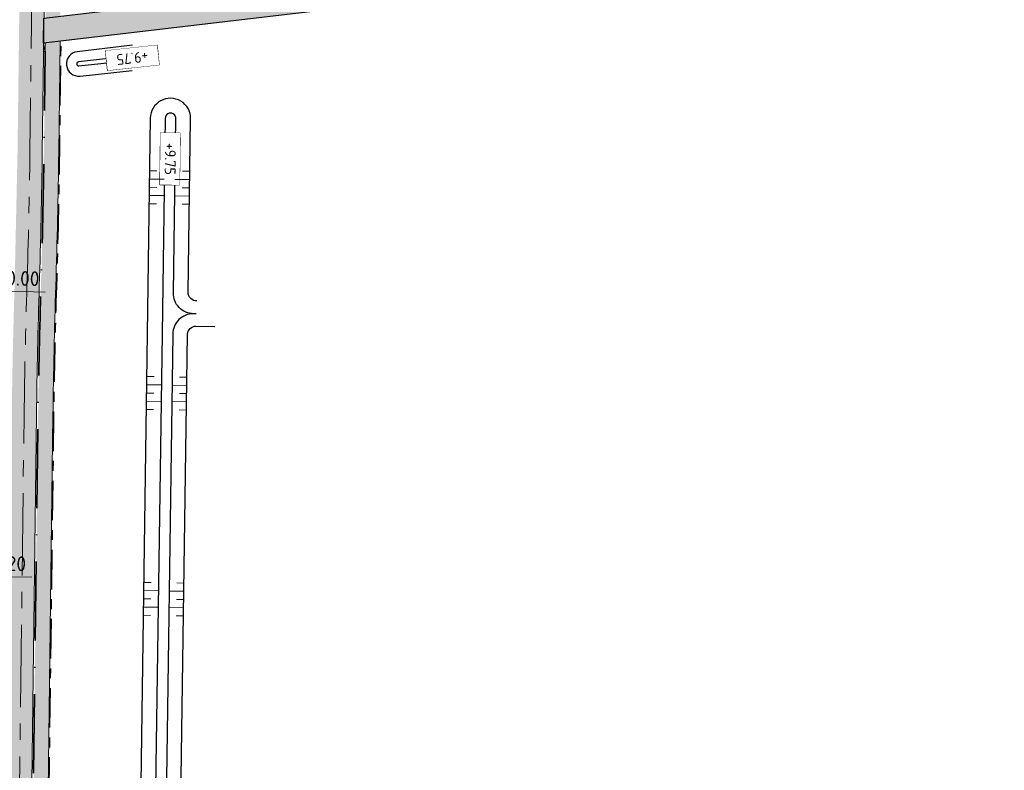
# Model space of a CAD drawing. Header units: metres. Extents: x 232559 to 234458, y 552925 to 554400.
# Tile 39 of 45: x 233306 to 233426, y 554057 to 554148. Entities that reach past the tile are written whole.
import ezdxf
from ezdxf.enums import TextEntityAlignment as Align

# ---------------------------------------------------------------- set-up
doc = ezdxf.new("R2010")
doc.units = ezdxf.units.M
for name, pattern in [('AM-AS', [16, 10, -2, 2, -2]), ('VH-GELEIDEBAND_70X200', [20, 12, -4, 0, -4]), ('VH-OPSLUITBAND_80X200', [14, 8, -2, 2, -2])]:
    doc.linetypes.add(name, pattern=pattern)
doc.layers.get('Defpoints').update_dxf_attribs({"color": 241})
for name, color, linetype, lineweight in [('N-AL-HOOGTELABEL-S', 7, 'Continuous', 9), ('N-WE-AM-AS_WEG-G', 7, 'AM-AS', 13), ('N-WE-GW-WATERGANG_BODEM-G', 144, 'Continuous', 25), ('N-WE-VH-KANTOPSLUITING_GELEIDEBAND_50 200_250_INRITVERLOOPBAND-S', 20, 'Continuous', 25), ('N-WE-VH-KANTOPSLUITING_VOORKANTBAND-G', 7, 'Continuous', 13), ('N-WE-VH-KANTVERHARDING-GV', 7, 'Continuous', 25), ('N-WE-VH-M', 7, 'Continuous', 18)]:
    doc.layers.add(name, color=color, linetype=linetype, lineweight=lineweight)
for name, color, linetype, lineweight, true_color in [('N-WE-GW-TALUDARCERING_KORT-G', 7, 'Continuous', 18, 0x004c00), ('N-WE-GW-TALUDARCERING_LANG-G', 7, 'Continuous', 13, 0x004c00), ('N-WE-GW-WATERGANG_INSTEEK-G', 7, 'Continuous', 25, 0x004c00), ('N-WE-VH-KANTOPSLUITING_GELEIDEBAND_70X200-G', 20, 'VH-GELEIDEBAND_70X200', 35, 0xff3f00), ('N-WE-VH-KANTOPSLUITING_OPSLUITBAND_80X200-G', 150, 'VH-OPSLUITBAND_80X200', 35, 0x007fff), ('N-WE-VH-VERHARDING_ASFALT_ONTSLUITINGSWEG_BESTAAND_A', 7, 'Continuous', 5, 0x999999), ('N-WE-VH-VERHARDING_ASFALT_ROOD-A', 7, 'Continuous', 5, 0xc99292), ('N-WE-VH-VERHARDING_TEGEL-A', 250, 'Continuous', 5, 0x333333)]:
    doc.layers.add(name, color=color, linetype=linetype, lineweight=lineweight, true_color=true_color)
doc.styles.add('NLCS-ISO', font='NLCS-ISO.ttf')
doc.styles.add('NLCS-ISO-ANNOTATIEF-T18', font='NLCS-ISO.ttf', dxfattribs={"height": 1.8})
doc.dimstyles.new('NLCS-ANNOTATIEF-T18-PIJL_A_L2_H2', dxfattribs={"dimtxt": 1.8, "dimasz": 1.8, "dimexe": 2, "dimexo": 2, "dimgap": 0.7, "dimtad": 1, "dimzin": 0, "dimdsep": 46, "dimtxsty": 'NLCS-ISO-ANNOTATIEF-T18', "dimcen": 0, "dimdle": 2, "dimse1": 1, "dimse2": 1, "dimclrd": 256, "dimclre": 251, "dimazin": 0, "dimtfac": 1, "dimtofl": 0, "dimtmove": 0, "dimatfit": 3, "dimfxl": 2, "dimtfillclr": 256, "dimtolj": 1, "dimtzin": 0, "dimlwd": 9, "dimlwe": 9, "dimarcsym": 0})
doc.dimstyles.new('NLCS-ANNOTATIEF-T18-PIJL_L2_H2_A', dxfattribs={"dimtxt": 1.8, "dimasz": 1.8, "dimexe": 1.2, "dimexo": 1.2, "dimgap": 0.7, "dimtad": 1, "dimzin": 0, "dimdsep": 46, "dimtxsty": 'NLCS-ISO-ANNOTATIEF-T18', "dimcen": 0, "dimdle": 2, "dimclrd": 7, "dimclre": 251, "dimclrt": 7, "dimazin": 0, "dimtfac": 1, "dimtofl": 0, "dimtmove": 0, "dimatfit": 3, "dimfxl": 2, "dimtfillclr": 256, "dimtolj": 1, "dimtzin": 0, "dimlwd": 9, "dimlwe": 9, "dimarcsym": 0})

# ---------------------------------------------------------------- blocks, each defined once
blk = doc.blocks.new('*D98')
at = {"layer": 'Defpoints', "color": 0, "transparency": 16777216}
for p in [(233291.49, 554080.59), (233295.69, 554080.53), (233295.69, 554080.53)]:
    blk.add_point(p, dxfattribs=at)
at = {"layer": 'N-WE-VH-M', "lineweight": 9, "transparency": 16777216}
for p, q in [((233289.69, 554080.61), (233287.89, 554080.63)), ((233297.49, 554080.51), (233307.46, 554080.38))]:
    blk.add_line(p, q, dxfattribs=at)
at = {"layer": 'N-WE-VH-M', "transparency": 16777216}
for points in [[(233289.7, 554080.91), (233289.69, 554080.31), (233291.49, 554080.59)], [(233297.5, 554080.81), (233297.49, 554080.21), (233295.69, 554080.53)]]:
    blk.add_solid(points, dxfattribs=at)
at = {"layer": 'N-WE-VH-M', "color": 0, "transparency": 16777216, "insert": (233304.71, 554082.02), "char_height": 1.8, "attachment_point": 5, "rotation": 359.2776, "style": 'NLCS-ISO-ANNOTATIEF-T18'}
blk.add_mtext('\\A1;4.20', dxfattribs=at)
blk = doc.blocks.new('*D112')
at = {"layer": 'Defpoints', "color": 0, "transparency": 16777216}
for p in [(233296.17, 554115.32), (233796.02, 554102.9)]:
    blk.add_point(p, dxfattribs=at)
at = {"layer": 'N-WE-VH-M', "color": 7, "lineweight": 9, "transparency": 16777216}
blk.add_line((233309.09, 554115), (233297.97, 554115.28), dxfattribs=at)
at = {"layer": 'N-WE-VH-M', "color": 7, "transparency": 16777216}
blk.add_solid([(233297.98, 554115.58), (233297.96, 554114.98), (233296.17, 554115.32)], dxfattribs=at)
at = {"layer": 'N-WE-VH-M', "color": 7, "transparency": 16777216, "insert": (233304.47, 554116.72), "char_height": 1.8, "attachment_point": 5, "rotation": 358.5758, "style": 'NLCS-ISO-ANNOTATIEF-T18'}
blk.add_mtext('\\A1;R500.00', dxfattribs=at)
blk = doc.blocks.new('SAL-HOOGTELABEL_AANLEG-SO')
blk.add_lwpolyline([(-4.84, 1.8), (4.85, 1.8), (4.85, -1.89), (-4.84, -1.89)], close=True)
at = {"style": 'NLCS-ISO'}
blk.add_attdef('HOOGTE', text='', height=2, dxfattribs=at).set_placement((0, 0), align=Align.MIDDLE_CENTER)
blk.add_wipeout([(-4.84, 1.8), (4.85, 1.8), (4.85, -1.89), (-4.84, -1.89)])
blk = doc.blocks.new('SVH-GELEIDEBAND INRITVERLOOPBAND_50 200X200_RECHTS_L1000_HD-MM')
at = {"linetype": 'Continuous', "lineweight": 0}
blk.add_lwpolyline([(0, 0), (-1000, 0), (-1000, 200), (0, 200)], close=True, dxfattribs=at)
blk.add_lwpolyline([(-900, 0), (-100, 150), (0, 150)], dxfattribs=at)

msp = doc.modelspace()

# ---------------------------------------------------------------- hatches: boundary and pattern name
at = {"layer": 'N-WE-VH-VERHARDING_ASFALT_ONTSLUITINGSWEG_BESTAAND_A'}
h = msp.add_hatch(color=256, dxfattribs=at)
h.dxf.hatch_style = 1
edge = h.paths.add_edge_path()
edge.add_line((233311.032, 554148.512), (233401.162, 554159.178))
edge.add_arc((233418.965, 554008.727), 151.5, 94.12179, 96.74861, ccw=False)
edge.add_line((233408.076, 554159.836), (233415.314, 554160.762))
edge.add_arc((233408.362, 554173.771), 14.75, 298.11816, 323.07588)
edge.add_line((233420.154, 554164.91), (233420.294, 554152.909))
edge.add_arc((233410.823, 554145.43), 12.068, 38.29715, 67.58658)
edge.add_line((233415.424, 554156.587), (233408.291, 554156.843))
edge.add_arc((233418.965, 554008.727), 148.5, 94.12179, 96.74861)
edge.add_line((233401.514, 554156.198), (233310.994, 554145.487))
edge.add_line((233310.994, 554145.487), (233308.91, 554145.24))
edge.add_line((233308.91, 554145.24), (233308.949, 554148.266))
edge.add_line((233308.949, 554148.266), (233311.032, 554148.512))
at = {"layer": 'N-WE-VH-VERHARDING_ASFALT_ROOD-A'}
h = msp.add_hatch(color=256, dxfattribs=at)
h.dxf.hatch_style = 1
edge = h.paths.add_edge_path()
edge.add_line((233383.395, 554219.719), (233383.395, 554222.719))
edge.add_line((233383.395, 554222.719), (233370.417, 554222.608))
edge.add_arc((233370.973, 554157.711), 64.9, 90.49026, 179.27758)
edge.add_line((233306.078, 554158.529), (233305.744, 554132.048))
edge.add_arc((232446.712, 554142.88), 859.1, 358.201168, 359.277584, ccw=False)
edge.add_arc((234145.874, 554089.516), 840.9, 178.201168, 179.277584)
edge.add_line((233305.041, 554100.118), (233302.879, 553928.601))
edge.add_arc((233307.419, 553939.709), 12, 247.7674, 262.57782)
edge.add_line((233305.869, 553927.809), (233308.041, 554100.081))
edge.add_arc((234145.874, 554089.516), 837.9, 178.201168, 179.277584, ccw=False)
edge.add_arc((232446.712, 554142.88), 862.1, 358.201168, 359.277584)
edge.add_line((233308.744, 554132.01), (233309.078, 554158.491))
edge.add_arc((233370.973, 554157.711), 61.9, 90.49026, 179.27758, ccw=False)
edge.add_line((233370.443, 554219.608), (233383.395, 554219.719))
at = {"layer": 'N-WE-VH-VERHARDING_TEGEL-A'}
h = msp.add_hatch(dxfattribs=at)
h.set_pattern_fill('AVH-TEGEL_300X300_HALFST', color=256, scale=2, pattern_type=2)
h.set_pattern_definition([(269.28361, (233305.82277, 554043.77383), (0.2924748, -0.603704), [0.6, -0.6]), (359.2836, (233305.8228, 554043.7738), (0.0075018, 0.599953), [])])
h.paths.add_polyline_path([(233309.149, 554148.289), (233310.952, 554148.503), (233311.077, 554158.466), (233309.277, 554158.488)])
edge = h.paths.add_edge_path()
edge.add_line((233307.122, 554011.316), (233308.922, 554011.293))
edge.add_line((233308.922, 554011.293), (233310.041, 554100.055))
edge.add_arc((234145.874, 554089.516), 835.9, 178.201168, 179.277584, ccw=False)
edge.add_arc((232446.712, 554142.88), 864.1, 358.201168, 359.277584)
edge.add_line((233310.743, 554131.985), (233310.914, 554145.477))
edge.add_line((233310.914, 554145.477), (233309.111, 554145.264))
edge.add_line((233309.111, 554145.264), (233308.944, 554132.008))
edge.add_arc((232446.712, 554142.88), 862.3, 358.201168, 359.277584, ccw=False)
edge.add_arc((234145.874, 554089.516), 837.7, 178.201168, 179.277584)
edge.add_line((233308.241, 554100.078), (233307.122, 554011.316))
edge = h.paths.add_edge_path()
edge.add_line((233308.917, 554010.913), (233307.117, 554010.936))
edge.add_line((233307.117, 554010.936), (233306.068, 553927.785))
edge.add_arc((233307.419, 553939.709), 12, 263.53841, 269.96272)
edge.add_line((233307.411, 553927.709), (233307.868, 553927.708))
edge.add_line((233307.868, 553927.708), (233308.917, 554010.913))

# ---------------------------------------------------------------- linework, layer by layer
at = {"layer": 'N-WE-AM-AS_WEG-G', "flags": 128}
msp.add_lwpolyline([(233107.261, 553231.697), (233107.377, 553232.194, -0.0187562), (233116.338, 553264.732, 0.0109771), (233121.879, 553283.696, -0.0238734), (233162.175, 553409.457), (233186.924, 553475.648, 0.0069414), (233190.822, 553486.529), (233281.335, 553750.737, 0.0795277), (233303.771, 553880.407), (233306.541, 554100.099, -0.0046968), (233306.888, 554115.865, 0.0046968), (233307.244, 554132.029), (233307.578, 554158.51, -0.4080279), (233370.43, 554221.108), (233383.395, 554221.219)], format="xyb", dxfattribs=at)
at = {"layer": 'N-WE-GW-TALUDARCERING_KORT-G'}
for points in [[(233321.72, 554125.742), (233322.619, 554125.733)], [(233326.618, 554125.679), (233325.717, 554125.69)], [(233321.41, 554104.744), (233322.315, 554104.735)], [(233326.315, 554104.681), (233325.418, 554104.692)], [(233321.388, 554102.745), (233322.29, 554102.735)], [(233326.29, 554102.681), (233325.391, 554102.693)], [(233321.367, 554100.745), (233322.265, 554100.735)], [(233326.264, 554100.681), (233325.364, 554100.693)], [(233321.063, 554079.747), (233321.968, 554079.733)], [(233325.968, 554079.662), (233325.071, 554079.677)], [(233321.033, 554077.747), (233321.935, 554077.733)], [(233325.934, 554077.662), (233325.035, 554077.678)], [(233321.003, 554075.747), (233321.901, 554075.734)], [(233325.9, 554075.663), (233324.999, 554075.678)]]:
    msp.add_lwpolyline(points, dxfattribs=at)
at = {"layer": 'N-WE-GW-TALUDARCERING_LANG-G'}
for points in [[(233321.731, 554126.742), (233323.531, 554126.723)], [(233326.631, 554126.679), (233324.831, 554126.701)], [(233321.399, 554103.745), (233323.206, 554103.725)], [(233326.302, 554103.681), (233324.506, 554103.704)], [(233321.378, 554101.745), (233323.177, 554101.725)], [(233326.277, 554101.681), (233324.477, 554101.704)], [(233321.048, 554078.747), (233322.855, 554078.72)], [(233325.951, 554078.662), (233324.155, 554078.693)], [(233321.018, 554076.747), (233322.818, 554076.72)], [(233325.917, 554076.663), (233324.117, 554076.693)]]:
    msp.add_lwpolyline(points, dxfattribs=at)
at = {"layer": 'N-WE-GW-WATERGANG_BODEM-G', "flags": 128}
for points in [[(233319.692, 554143.725), (233313.14, 554142.969, 0.9965926), (233313.194, 554142.495), (233319.686, 554143.199)], [(233327.422, 554112.374), (233327.127, 554112.378, -0.4142136), (233324.662, 554114.914), (233324.965, 554136.093, 1), (233323.665, 554136.112), (233323.291, 554109.942), (233322.344, 554043.663, -0.3799284), (233319.836, 554040.918)], [(233327.422, 554112.374), (233327.127, 554112.378, 0.4142136), (233324.591, 554109.914), (233323.656, 554044.475, 0.4486025), (233326.74, 554041.649)]]:
    msp.add_lwpolyline(points, format="xyb", dxfattribs=at)
at = {"layer": 'N-WE-GW-WATERGANG_INSTEEK-G', "flags": 128}
for points in [[(233319.708, 554144.985), (233312.997, 554144.211, 0.9965926), (233313.328, 554141.252), (233319.67, 554141.94)], [(233327.531, 554113.949, -0.4385178), (233326.463, 554114.961), (233326.765, 554136.068, 1), (233321.865, 554136.138), (233321.492, 554109.968), (233320.546, 554043.793, -0.3756615), (233319.665, 554042.814)], [(233326.578, 554043.642, -0.4538402), (233325.459, 554044.649), (233326.391, 554109.889, -0.4142136), (233327.405, 554110.874), (233329.705, 554110.841)]]:
    msp.add_lwpolyline(points, format="xyb", dxfattribs=at)
at = {"layer": 'N-WE-VH-KANTOPSLUITING_GELEIDEBAND_70X200-G', "ltscale": 0.8, "flags": 128}
msp.add_lwpolyline([(233306.068, 553927.785), (233308.241, 554100.078, -0.0046968), (233308.587, 554115.812, 0.0046968), (233308.944, 554132.008), (233309.098, 554144.238)], format="xyb", dxfattribs=at)
at = {"layer": 'N-WE-VH-KANTOPSLUITING_OPSLUITBAND_80X200-G', "ltscale": 0.6, "flags": 128}
msp.add_lwpolyline([(233307.948, 553927.708), (233310.121, 554100.054, -0.0046968), (233310.466, 554115.753, 0.0046968), (233310.823, 554131.984), (233310.994, 554145.487)], format="xyb", dxfattribs=at)
at = {"layer": 'N-WE-VH-KANTOPSLUITING_VOORKANTBAND-G', "flags": 128}
for points in [[(233305.869, 553927.809), (233308.041, 554100.081, -0.0046968), (233308.387, 554115.818, 0.0046968), (233308.744, 554132.01), (233309.078, 554158.491, -0.4080279), (233370.443, 554219.608), (233383.395, 554219.719)], [(233307.868, 553927.708), (233310.041, 554100.055, -0.0046968), (233310.386, 554115.755, 0.0046968), (233310.743, 554131.985), (233310.914, 554145.477)]]:
    msp.add_lwpolyline(points, format="xyb", dxfattribs=at)
at = {"layer": 'N-WE-VH-KANTVERHARDING-GV', "flags": 128}
msp.add_lwpolyline([(233308.949, 554148.266), (233401.162, 554159.178, -0.0114622), (233408.076, 554159.836), (233415.314, 554160.762, 0.1093311), (233420.154, 554164.91), (233420.294, 554152.909, 0.1284996), (233415.424, 554156.587), (233408.291, 554156.843, 0.0114622), (233401.514, 554156.198), (233308.91, 554145.24)], format="xyb", close=True, dxfattribs=at)

# ---------------------------------------------------------------- block references
at = {"layer": 'N-WE-VH-KANTOPSLUITING_GELEIDEBAND_50 200_250_INRITVERLOOPBAND-S', "xscale": 0.001, "yscale": 0.001, "zscale": 0.001, "rotation": 269.2775844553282}
msp.add_blockref('SVH-GELEIDEBAND INRITVERLOOPBAND_50 200X200_RECHTS_L1000_HD-MM', (233308.898, 554144.24), dxfattribs=at)

# ---------------------------------------------------------------- dimensions: what is measured, and where the dimension line sits
at = {"layer": 'N-WE-VH-M'}
dim = msp.add_radius_dim(center=(233796.015, 554102.897), mpoint=(233296.17, 554115.323), dimstyle='NLCS-ANNOTATIEF-T18-PIJL_L2_H2_A', dxfattribs=at)
dim.commit()
dim.dimension.update_dxf_attribs({"geometry": '*D112', "text_midpoint": (233304.427, 554115.118), "dimtype": 164})
dim = msp.add_linear_dim(base=(233295.694, 554080.532), p1=(233291.494, 554080.585), p2=(233295.694, 554080.532), angle=359.27758, dimstyle='NLCS-ANNOTATIEF-T18-PIJL_A_L2_H2', dxfattribs=at)
dim.commit()
dim.dimension.update_dxf_attribs({"geometry": '*D98', "text_midpoint": (233304.69, 554080.419), "dimtype": 160})

# ---------------------------------------------------------------- next in the draw order: block references
at = {"layer": 'N-AL-HOOGTELABEL-S', "xscale": 0.65, "yscale": 0.65, "zscale": 0.65}
for p, rotation in [((233319.693, 554143.44), 186.1897765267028), ((233324.292, 554131.192), 269.3806739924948)]:
    msp.add_blockref('SAL-HOOGTELABEL_AANLEG-SO', p, dxfattribs=dict(at, rotation=rotation)).add_auto_attribs({'HOOGTE': '+9.75'})

# ---------------------------------------------------------------- next in the draw order: linework, layer by layer
at = {"layer": 'N-WE-GW-TALUDARCERING_KORT-G'}
for points in [[(233321.764, 554129.742), (233322.669, 554129.732)], [(233326.669, 554129.679), (233325.771, 554129.69)], [(233321.742, 554127.742), (233322.644, 554127.732)], [(233326.643, 554127.679), (233325.744, 554127.69)]]:
    msp.add_lwpolyline(points, dxfattribs=at)
at = {"layer": 'N-WE-GW-TALUDARCERING_LANG-G'}
for points in [[(233321.753, 554128.742), (233323.56, 554128.723)], [(233326.656, 554128.679), (233324.859, 554128.701)]]:
    msp.add_lwpolyline(points, dxfattribs=at)

doc.saveas('drawing.dxf')
